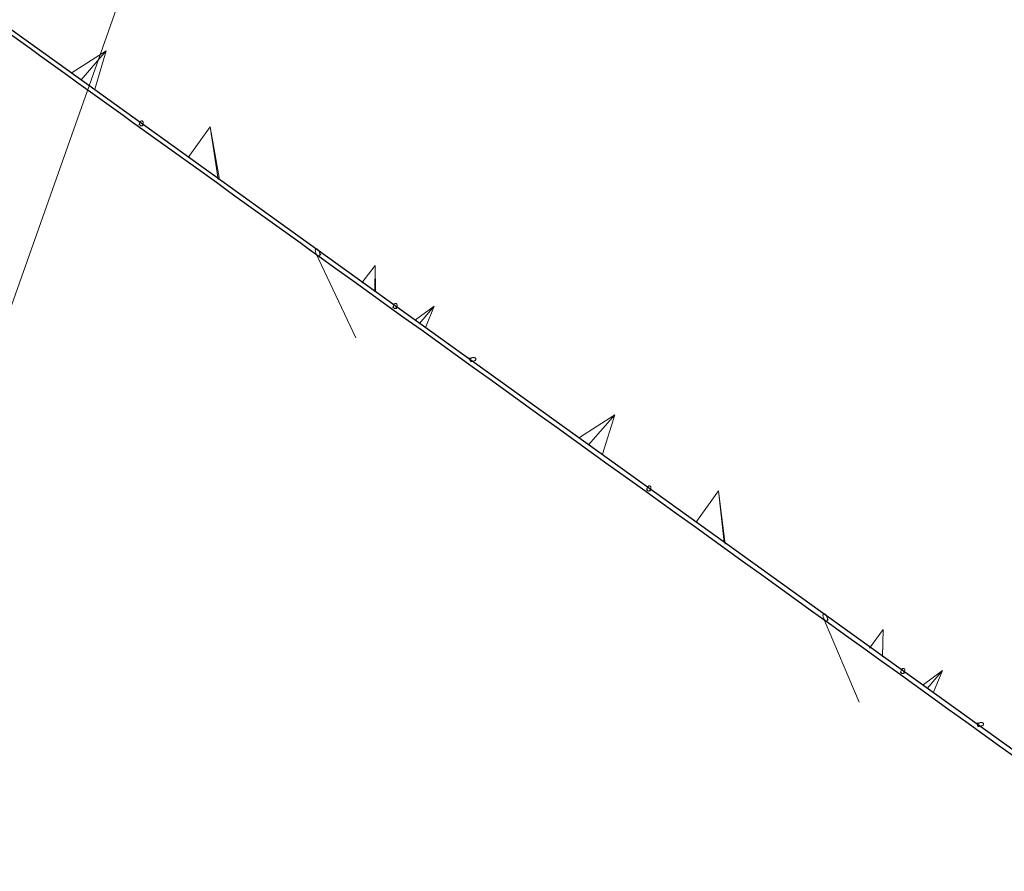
# Model space of a CAD drawing. Header units: millimetres. Extents: x 1512 to 2105, y 794 to 1149.
# Tile 221 of 256: x 1788 to 1804, y 1112 to 1126. Entities that reach past the tile are written whole.
import ezdxf

# ---------------------------------------------------------------- set-up
doc = ezdxf.new("R2010")
doc.units = ezdxf.units.MM
for name, color, linetype, lineweight in [('A-GLAZ-CURT', 52, 'Continuous', 9), ('A-WALL', 113, 'Continuous', 9), ('G-ANNO-SYMB', 111, 'Continuous', 9)]:
    doc.layers.add(name, color=color, linetype=linetype, lineweight=lineweight)

# ---------------------------------------------------------------- blocks, each defined once
blk = doc.blocks.new('Family2 - Family2-157026-اول')
at = {"layer": 'A-GLAZ-CURT'}
for p, q in [((-93.846, 34.571), (-93.859, 34.533)), ((-93.801, 34.515), (-93.789, 34.553)), ((-93.483, 34.332), (-93.164, 34.569)), ((-93.416, 34.273), (-93.164, 34.569)), ((-93.416, 34.273), (-93.164, 34.569)), ((-93.312, 34.214), (-93.164, 34.569)), ((-93.483, 34.332), (-93.488, 34.325)), ((-93.312, 34.214), (-93.321, 34.205)), ((-92.541, 33.708), (-92.61, 33.694)), ((-92.606, 33.691), (-92.565, 33.699)), ((-92.576, 33.639), (-92.529, 33.649))]:
    blk.add_line(p, q, dxfattribs=at)
at = {"layer": 'A-GLAZ-CURT', "lineweight": 18}
for p, q in [((-92.579, 33.688), (-92.584, 33.682)), ((-92.573, 33.694), (-92.579, 33.688)), ((-92.565, 33.699), (-92.573, 33.694)), ((-92.556, 33.704), (-92.565, 33.699)), ((-92.545, 33.707), (-92.555, 33.704)), ((-92.584, 33.681), (-92.586, 33.675)), ((-92.586, 33.675), (-92.586, 33.669)), ((-92.586, 33.669), (-92.584, 33.663)), ((-92.584, 33.663), (-92.58, 33.658)), ((-92.58, 33.657), (-92.574, 33.653)), ((-92.574, 33.653), (-92.566, 33.65)), ((-92.566, 33.65), (-92.557, 33.648)), ((-92.556, 33.648), (-92.547, 33.647)), ((-92.546, 33.647), (-92.536, 33.648))]:
    blk.add_line(p, q, dxfattribs=at)
at = {"layer": 'A-GLAZ-CURT', "lineweight": 18, "flags": 128}
for points in [[(-93.843, 34.58), (-93.847, 34.571), (-93.849, 34.561), (-93.849, 34.551), (-93.848, 34.542), (-93.846, 34.534), (-93.842, 34.528), (-93.837, 34.523), (-93.831, 34.52), (-93.824, 34.519), (-93.817, 34.521), (-93.81, 34.524), (-93.803, 34.53), (-93.797, 34.537), (-93.793, 34.545)], [(-93.793, 34.545), (-93.789, 34.554), (-93.787, 34.564), (-93.786, 34.573), (-93.787, 34.582), (-93.79, 34.59), (-93.794, 34.597), (-93.799, 34.602), (-93.805, 34.604), (-93.812, 34.605), (-93.819, 34.604), (-93.826, 34.6), (-93.833, 34.595), (-93.838, 34.588), (-93.843, 34.58)], [(-92.505, 33.658), (-92.497, 33.663), (-92.491, 33.669), (-92.486, 33.676), (-92.484, 33.682), (-92.484, 33.688), (-92.486, 33.694), (-92.49, 33.7), (-92.497, 33.704), (-92.505, 33.707), (-92.514, 33.709), (-92.524, 33.71), (-92.535, 33.709), (-92.544, 33.707)], [(-92.535, 33.648), (-92.525, 33.65), (-92.514, 33.653), (-92.505, 33.658)]]:
    blk.add_lwpolyline(points, dxfattribs=at)
blk = doc.blocks.new('Family2 - Family2-157029-اول')
at = {"layer": 'A-GLAZ-CURT'}
for p, q in [((-102.237, 40.604), (-102.247, 40.567)), ((-102.189, 40.551), (-102.179, 40.589)), ((-101.873, 40.366), (-101.566, 40.593)), ((-101.805, 40.307), (-101.566, 40.593)), ((-101.805, 40.307), (-101.566, 40.593)), ((-101.703, 40.249), (-101.566, 40.593)), ((-101.873, 40.366), (-101.878, 40.359)), ((-101.703, 40.249), (-101.712, 40.24)), ((-100.93, 39.742), (-101.002, 39.729)), ((-100.997, 39.726), (-100.955, 39.733)), ((-100.965, 39.675), (-100.92, 39.683))]:
    blk.add_line(p, q, dxfattribs=at)
at = {"layer": 'A-GLAZ-CURT', "lineweight": 18}
for p, q in [((-100.973, 39.716), (-100.975, 39.71)), ((-100.975, 39.71), (-100.975, 39.704)), ((-100.969, 39.722), (-100.972, 39.716)), ((-100.963, 39.728), (-100.968, 39.723)), ((-100.955, 39.733), (-100.962, 39.729)), ((-100.974, 39.703), (-100.972, 39.698)), ((-100.972, 39.697), (-100.968, 39.692)), ((-100.968, 39.692), (-100.962, 39.688)), ((-100.961, 39.688), (-100.954, 39.685)), ((-100.953, 39.685), (-100.945, 39.683)), ((-100.944, 39.683), (-100.935, 39.682)), ((-100.934, 39.682), (-100.925, 39.682))]:
    blk.add_line(p, q, dxfattribs=at)
at = {"layer": 'A-GLAZ-CURT', "lineweight": 18, "flags": 128}
for points in [[(-102.233, 40.614), (-102.236, 40.605), (-102.238, 40.596), (-102.239, 40.586), (-102.237, 40.578), (-102.235, 40.57), (-102.231, 40.563), (-102.225, 40.558), (-102.219, 40.555), (-102.213, 40.555), (-102.206, 40.556), (-102.199, 40.559), (-102.192, 40.564), (-102.187, 40.571), (-102.182, 40.579)], [(-102.182, 40.579), (-102.179, 40.588), (-102.177, 40.597), (-102.177, 40.606), (-102.178, 40.615), (-102.181, 40.623), (-102.185, 40.63), (-102.19, 40.634), (-102.196, 40.637), (-102.203, 40.638), (-102.21, 40.637), (-102.216, 40.634), (-102.223, 40.629), (-102.228, 40.622), (-102.233, 40.614)], [(-100.936, 39.741), (-100.946, 39.738), (-100.954, 39.734)], [(-100.895, 39.692), (-100.887, 39.697), (-100.881, 39.703), (-100.877, 39.709), (-100.875, 39.716), (-100.875, 39.722), (-100.878, 39.728), (-100.882, 39.733), (-100.888, 39.738), (-100.896, 39.741), (-100.905, 39.743), (-100.915, 39.744), (-100.926, 39.743), (-100.935, 39.741)], [(-100.924, 39.682), (-100.914, 39.684), (-100.904, 39.688), (-100.895, 39.692)]]:
    blk.add_lwpolyline(points, dxfattribs=at)
blk = doc.blocks.new('Family2 - Family2-157049-اول')
at = {"layer": 'A-GLAZ-CURT'}
for p, q in [((-95.128, 35.434), (-94.539, 34.045)), ((-95.05, 35.403), (-95.073, 35.458)), ((-94.368, 34.941), (-94.144, 35.246)), ((-94.156, 34.805), (-94.144, 35.246)), ((-94.156, 34.805), (-94.144, 35.246)), ((-94.154, 34.794), (-94.144, 35.246)), ((-93.846, 34.571), (-93.859, 34.533)), ((-93.801, 34.515), (-93.789, 34.553))]:
    blk.add_line(p, q, dxfattribs=at)
at = {"layer": 'A-GLAZ-CURT', "lineweight": 18}
for p, q in [((-95.118, 35.415), (-95.112, 35.406)), ((-95.111, 35.405), (-95.104, 35.398)), ((-95.104, 35.397), (-95.097, 35.391)), ((-95.083, 35.385), (-95.077, 35.386)), ((-95.077, 35.386), (-95.072, 35.389)), ((-95.065, 35.432), (-95.068, 35.443)), ((-95.063, 35.42), (-95.065, 35.431)), ((-95.065, 35.401), (-95.063, 35.409)), ((-95.063, 35.41), (-95.063, 35.42))]:
    blk.add_line(p, q, dxfattribs=at)
at = {"layer": 'A-GLAZ-CURT', "lineweight": 18, "flags": 128}
for points in [[(-95.068, 35.443), (-95.072, 35.455), (-95.077, 35.467), (-95.083, 35.478), (-95.09, 35.487), (-95.097, 35.495), (-95.105, 35.501), (-95.112, 35.505), (-95.119, 35.507), (-95.125, 35.506), (-95.13, 35.503), (-95.134, 35.498), (-95.137, 35.491), (-95.138, 35.482), (-95.138, 35.472)], [(-95.138, 35.472), (-95.136, 35.46), (-95.133, 35.449), (-95.129, 35.437), (-95.124, 35.425), (-95.118, 35.415)], [(-95.097, 35.391), (-95.089, 35.387), (-95.083, 35.385)], [(-95.071, 35.389), (-95.067, 35.394), (-95.065, 35.401)], [(-93.843, 34.58), (-93.847, 34.571), (-93.849, 34.561), (-93.849, 34.551), (-93.848, 34.542), (-93.846, 34.534), (-93.842, 34.528), (-93.837, 34.523), (-93.831, 34.52), (-93.824, 34.519), (-93.817, 34.521), (-93.81, 34.524), (-93.803, 34.53), (-93.797, 34.537), (-93.793, 34.545)], [(-93.793, 34.545), (-93.789, 34.554), (-93.787, 34.564), (-93.786, 34.573), (-93.787, 34.582), (-93.79, 34.59), (-93.794, 34.597), (-93.799, 34.602), (-93.805, 34.604), (-93.812, 34.605), (-93.819, 34.604), (-93.826, 34.6), (-93.833, 34.595), (-93.838, 34.588), (-93.843, 34.58)]]:
    blk.add_lwpolyline(points, dxfattribs=at)
blk = doc.blocks.new('Family2 - Family2-157053-اول')
at = {"layer": 'A-GLAZ-CURT'}
for p, q in [((-103.518, 41.467), (-102.859, 40.067)), ((-103.438, 41.44), (-103.463, 41.493)), ((-102.762, 40.979), (-102.54, 41.266)), ((-102.544, 40.828), (-102.54, 41.266)), ((-102.535, 40.832), (-102.54, 41.266)), ((-102.535, 40.832), (-102.54, 41.266)), ((-102.237, 40.604), (-102.247, 40.567)), ((-102.189, 40.551), (-102.179, 40.589))]:
    blk.add_line(p, q, dxfattribs=at)
at = {"layer": 'A-GLAZ-CURT', "lineweight": 18, "flags": 128}
for points in [[(-103.452, 41.454), (-103.454, 41.465), (-103.457, 41.476), (-103.461, 41.488), (-103.466, 41.499), (-103.473, 41.51), (-103.48, 41.519), (-103.487, 41.527), (-103.495, 41.534), (-103.502, 41.538), (-103.509, 41.54), (-103.515, 41.539), (-103.52, 41.537), (-103.525, 41.532), (-103.527, 41.525), (-103.529, 41.516), (-103.529, 41.507)], [(-103.529, 41.507), (-103.527, 41.496), (-103.524, 41.484), (-103.52, 41.473), (-103.514, 41.461), (-103.508, 41.451), (-103.501, 41.441), (-103.494, 41.433), (-103.486, 41.427), (-103.479, 41.423), (-103.472, 41.421)], [(-103.471, 41.421), (-103.466, 41.421), (-103.46, 41.424), (-103.456, 41.429), (-103.453, 41.436), (-103.452, 41.444), (-103.452, 41.454)], [(-102.233, 40.614), (-102.236, 40.605), (-102.238, 40.596), (-102.239, 40.586), (-102.237, 40.578), (-102.235, 40.57), (-102.231, 40.563), (-102.225, 40.558), (-102.219, 40.555), (-102.213, 40.555), (-102.206, 40.556), (-102.199, 40.559), (-102.192, 40.564), (-102.187, 40.571), (-102.182, 40.579)], [(-102.182, 40.579), (-102.179, 40.588), (-102.177, 40.597), (-102.177, 40.606), (-102.178, 40.615), (-102.181, 40.623), (-102.185, 40.63), (-102.19, 40.634), (-102.196, 40.637), (-102.203, 40.638), (-102.21, 40.637), (-102.216, 40.634), (-102.223, 40.629), (-102.228, 40.622), (-102.233, 40.614)]]:
    blk.add_lwpolyline(points, dxfattribs=at)
blk = doc.blocks.new('Family2 - Family2-157028-اول')
at = {"layer": 'A-GLAZ-CURT'}
for p, q in [((-98.042, 37.588), (-98.053, 37.55)), ((-97.995, 37.533), (-97.984, 37.571)), ((-96.867, 37.542), (-97.24, 37.014)), ((-96.867, 37.542), (-96.754, 36.657)), ((-96.867, 37.542), (-96.77, 36.685)), ((-96.867, 37.542), (-96.77, 36.685)), ((-95.128, 35.434), (-94.539, 34.045)), ((-95.05, 35.403), (-95.073, 35.458))]:
    blk.add_line(p, q, dxfattribs=at)
at = {"layer": 'A-GLAZ-CURT', "lineweight": 18}
for p, q in [((-95.124, 35.426), (-95.119, 35.416)), ((-95.118, 35.415), (-95.112, 35.406)), ((-95.112, 35.406), (-95.105, 35.398)), ((-95.104, 35.398), (-95.098, 35.392)), ((-95.097, 35.391), (-95.09, 35.388)), ((-95.09, 35.387), (-95.084, 35.385)), ((-95.083, 35.385), (-95.077, 35.386)), ((-95.077, 35.386), (-95.072, 35.388)), ((-95.072, 35.389), (-95.068, 35.393)), ((-95.068, 35.394), (-95.065, 35.4)), ((-95.065, 35.431), (-95.067, 35.442)), ((-95.063, 35.42), (-95.065, 35.43)), ((-95.065, 35.401), (-95.063, 35.409)), ((-95.063, 35.409), (-95.063, 35.419))]:
    blk.add_line(p, q, dxfattribs=at)
at = {"layer": 'A-GLAZ-CURT', "lineweight": 18, "flags": 128}
for points in [[(-98.038, 37.598), (-98.041, 37.589), (-98.043, 37.579), (-98.044, 37.57), (-98.043, 37.561), (-98.041, 37.553), (-98.037, 37.546), (-98.032, 37.541), (-98.026, 37.538), (-98.019, 37.537), (-98.012, 37.538), (-98.005, 37.541), (-97.998, 37.546), (-97.993, 37.553), (-97.988, 37.561)], [(-97.988, 37.561), (-97.984, 37.57), (-97.982, 37.579), (-97.981, 37.589), (-97.982, 37.598), (-97.985, 37.606), (-97.989, 37.613), (-97.994, 37.618), (-98, 37.621), (-98.007, 37.622), (-98.014, 37.621), (-98.021, 37.618), (-98.027, 37.612), (-98.033, 37.606), (-98.038, 37.598)], [(-95.072, 35.455), (-95.076, 35.465), (-95.082, 35.476), (-95.089, 35.486), (-95.096, 35.494), (-95.104, 35.5), (-95.111, 35.505), (-95.118, 35.507), (-95.124, 35.506), (-95.129, 35.504), (-95.133, 35.499), (-95.136, 35.492), (-95.138, 35.483), (-95.138, 35.473)], [(-95.138, 35.473), (-95.137, 35.462), (-95.134, 35.451), (-95.13, 35.439), (-95.125, 35.427)], [(-95.068, 35.443), (-95.071, 35.453), (-95.072, 35.455)]]:
    blk.add_lwpolyline(points, dxfattribs=at)
blk = doc.blocks.new('Family2 - Family2-157031-اول')
at = {"layer": 'A-GLAZ-CURT'}
for p, q in [((-106.432, 43.621), (-106.441, 43.583)), ((-106.383, 43.569), (-106.373, 43.606)), ((-105.266, 43.557), (-105.63, 43.048)), ((-105.266, 43.557), (-105.134, 42.685)), ((-105.266, 43.557), (-105.113, 42.686)), ((-105.266, 43.557), (-105.113, 42.686)), ((-103.518, 41.467), (-102.859, 40.067)), ((-103.438, 41.44), (-103.463, 41.493))]:
    blk.add_line(p, q, dxfattribs=at)
at = {"layer": 'A-GLAZ-CURT', "lineweight": 18}
for p, q in [((-103.515, 41.462), (-103.509, 41.452)), ((-103.509, 41.451), (-103.502, 41.443)), ((-103.502, 41.442), (-103.495, 41.434)), ((-103.494, 41.434), (-103.487, 41.428)), ((-103.487, 41.427), (-103.48, 41.423)), ((-103.479, 41.423), (-103.473, 41.421)), ((-103.471, 41.421), (-103.467, 41.421)), ((-103.466, 41.421), (-103.461, 41.423)), ((-103.461, 41.424), (-103.457, 41.428)), ((-103.454, 41.464), (-103.456, 41.474)), ((-103.456, 41.428), (-103.454, 41.434)), ((-103.454, 41.435), (-103.452, 41.442)), ((-103.452, 41.453), (-103.453, 41.463)), ((-103.452, 41.443), (-103.452, 41.452))]:
    blk.add_line(p, q, dxfattribs=at)
at = {"layer": 'A-GLAZ-CURT', "lineweight": 18, "flags": 128}
for points in [[(-106.428, 43.632), (-106.431, 43.623), (-106.433, 43.614), (-106.433, 43.605), (-106.432, 43.596), (-106.429, 43.588), (-106.426, 43.582), (-106.42, 43.577), (-106.414, 43.573), (-106.408, 43.572), (-106.401, 43.573), (-106.394, 43.576), (-106.388, 43.581), (-106.382, 43.587), (-106.377, 43.595)], [(-106.377, 43.595), (-106.374, 43.604), (-106.372, 43.613), (-106.372, 43.622), (-106.373, 43.631), (-106.375, 43.639), (-106.379, 43.646), (-106.385, 43.651), (-106.391, 43.654), (-106.397, 43.655), (-106.404, 43.654), (-106.411, 43.651), (-106.417, 43.646), (-106.423, 43.64), (-106.428, 43.632)], [(-103.461, 41.488), (-103.465, 41.497), (-103.472, 41.508), (-103.479, 41.518), (-103.486, 41.526), (-103.493, 41.533), (-103.501, 41.537), (-103.508, 41.539), (-103.514, 41.539), (-103.52, 41.537), (-103.524, 41.533), (-103.527, 41.526), (-103.529, 41.518), (-103.529, 41.508)], [(-103.529, 41.508), (-103.527, 41.498), (-103.525, 41.486), (-103.521, 41.475), (-103.515, 41.463)], [(-103.456, 41.475), (-103.46, 41.486), (-103.461, 41.487)]]:
    blk.add_lwpolyline(points, dxfattribs=at)
blk = doc.blocks.new('Family2 - Family2-157047-اول')
at = {"layer": 'A-GLAZ-CURT'}
for p, q in [((-92.541, 33.708), (-92.61, 33.694)), ((-92.606, 33.691), (-92.564, 33.7)), ((-92.576, 33.639), (-92.529, 33.649)), ((-90.17, 32.774), (-90.773, 32.387)), ((-90.17, 32.774), (-90.627, 32.267)), ((-90.17, 32.774), (-90.627, 32.267)), ((-90.17, 32.774), (-90.395, 32.111)), ((-90.782, 32.379), (-90.773, 32.387)), ((-90.4, 32.104), (-90.395, 32.111)), ((-89.651, 31.555), (-89.665, 31.516)), ((-89.608, 31.497), (-89.595, 31.536))]:
    blk.add_line(p, q, dxfattribs=at)
at = {"layer": 'A-GLAZ-CURT', "lineweight": 18, "flags": 128}
for points in [[(-92.564, 33.7), (-92.572, 33.694), (-92.579, 33.689), (-92.583, 33.682), (-92.586, 33.676), (-92.586, 33.669), (-92.584, 33.663), (-92.58, 33.658), (-92.574, 33.654), (-92.567, 33.65), (-92.557, 33.648), (-92.547, 33.647), (-92.537, 33.648), (-92.526, 33.65), (-92.516, 33.653), (-92.506, 33.657)], [(-92.506, 33.657), (-92.498, 33.663), (-92.491, 33.668), (-92.487, 33.675), (-92.484, 33.681), (-92.484, 33.688), (-92.486, 33.694), (-92.49, 33.699), (-92.496, 33.704), (-92.504, 33.707), (-92.513, 33.709), (-92.523, 33.71), (-92.534, 33.709), (-92.544, 33.707), (-92.555, 33.704), (-92.564, 33.7)], [(-89.598, 31.527), (-89.594, 31.536), (-89.592, 31.546), (-89.591, 31.556), (-89.592, 31.565), (-89.594, 31.573), (-89.598, 31.58), (-89.603, 31.585), (-89.609, 31.588), (-89.616, 31.589), (-89.623, 31.587), (-89.63, 31.584), (-89.637, 31.579), (-89.643, 31.572), (-89.648, 31.563)], [(-89.648, 31.563), (-89.652, 31.554), (-89.654, 31.544), (-89.655, 31.535), (-89.654, 31.526), (-89.652, 31.517), (-89.648, 31.511), (-89.643, 31.506), (-89.637, 31.503), (-89.63, 31.502), (-89.623, 31.503), (-89.616, 31.506), (-89.609, 31.512), (-89.603, 31.519), (-89.598, 31.527)]]:
    blk.add_lwpolyline(points, dxfattribs=at)
blk = doc.blocks.new('Family2 - Family2-157051-اول')
at = {"layer": 'A-GLAZ-CURT'}
for p, q in [((-100.93, 39.742), (-101.002, 39.729)), ((-100.998, 39.726), (-100.954, 39.734)), ((-100.965, 39.675), (-100.92, 39.683)), ((-98.577, 38.794), (-99.161, 38.42)), ((-98.577, 38.794), (-99.014, 38.3)), ((-98.577, 38.794), (-99.014, 38.3)), ((-98.577, 38.794), (-98.784, 38.145)), ((-99.17, 38.411), (-99.161, 38.42)), ((-98.789, 38.138), (-98.784, 38.145)), ((-98.042, 37.588), (-98.053, 37.55)), ((-97.995, 37.533), (-97.984, 37.571))]:
    blk.add_line(p, q, dxfattribs=at)
at = {"layer": 'A-GLAZ-CURT', "lineweight": 18}
for p, q in [((-100.972, 39.716), (-100.975, 39.71)), ((-100.975, 39.71), (-100.975, 39.704)), ((-100.968, 39.723), (-100.972, 39.717)), ((-100.962, 39.729), (-100.968, 39.723)), ((-100.954, 39.734), (-100.962, 39.729)), ((-100.945, 39.738), (-100.954, 39.734)), ((-100.936, 39.741), (-100.945, 39.738)), ((-100.975, 39.704), (-100.973, 39.698)), ((-100.962, 39.688), (-100.955, 39.685)), ((-100.935, 39.682), (-100.925, 39.682))]:
    blk.add_line(p, q, dxfattribs=at)
at = {"layer": 'A-GLAZ-CURT', "lineweight": 18, "flags": 128}
for points in [[(-100.896, 39.691), (-100.888, 39.696), (-100.882, 39.702), (-100.877, 39.709), (-100.875, 39.715), (-100.875, 39.721), (-100.877, 39.727), (-100.881, 39.733), (-100.887, 39.737), (-100.895, 39.74), (-100.904, 39.743), (-100.914, 39.744), (-100.924, 39.743), (-100.935, 39.741)], [(-100.972, 39.698), (-100.968, 39.693), (-100.962, 39.688)], [(-100.954, 39.685), (-100.945, 39.683), (-100.936, 39.682)], [(-100.924, 39.682), (-100.915, 39.684), (-100.905, 39.687), (-100.896, 39.691)], [(-98.038, 37.598), (-98.041, 37.589), (-98.043, 37.579), (-98.044, 37.57), (-98.043, 37.561), (-98.041, 37.553), (-98.037, 37.546), (-98.032, 37.541), (-98.026, 37.538), (-98.019, 37.537), (-98.012, 37.538), (-98.005, 37.541), (-97.998, 37.546), (-97.993, 37.553), (-97.988, 37.561)], [(-97.988, 37.561), (-97.984, 37.57), (-97.982, 37.579), (-97.981, 37.589), (-97.982, 37.598), (-97.985, 37.606), (-97.989, 37.613), (-97.994, 37.618), (-98, 37.621), (-98.007, 37.622), (-98.014, 37.621), (-98.021, 37.618), (-98.027, 37.612), (-98.033, 37.606), (-98.038, 37.598)]]:
    blk.add_lwpolyline(points, dxfattribs=at)
blk = doc.blocks.new('Family2 - Family2-157055-اول')
at = {"layer": 'A-GLAZ-CURT'}
for p, q in [((-109.319, 45.777), (-109.395, 45.766)), ((-109.389, 45.762), (-109.344, 45.768)), ((-109.355, 45.711), (-109.31, 45.717)), ((-106.984, 44.815), (-107.548, 44.453)), ((-106.984, 44.815), (-107.401, 44.332)), ((-106.984, 44.815), (-107.401, 44.332)), ((-106.984, 44.815), (-107.174, 44.179)), ((-107.557, 44.444), (-107.548, 44.453)), ((-107.179, 44.172), (-107.174, 44.179)), ((-106.432, 43.621), (-106.441, 43.583)), ((-106.383, 43.569), (-106.373, 43.606))]:
    blk.add_line(p, q, dxfattribs=at)
at = {"layer": 'A-GLAZ-CURT', "lineweight": 18}
for p, q in [((-109.361, 45.751), (-109.363, 45.745)), ((-109.363, 45.745), (-109.363, 45.739)), ((-109.363, 45.738), (-109.361, 45.733)), ((-109.357, 45.757), (-109.361, 45.751)), ((-109.36, 45.733), (-109.356, 45.728)), ((-109.352, 45.763), (-109.357, 45.758)), ((-109.344, 45.768), (-109.351, 45.763)), ((-109.336, 45.772), (-109.344, 45.768)), ((-109.326, 45.775), (-109.335, 45.772)), ((-109.356, 45.727), (-109.35, 45.723)), ((-109.35, 45.723), (-109.342, 45.72)), ((-109.342, 45.719), (-109.334, 45.717)), ((-109.333, 45.717), (-109.324, 45.716)), ((-109.323, 45.716), (-109.314, 45.717))]:
    blk.add_line(p, q, dxfattribs=at)
at = {"layer": 'A-GLAZ-CURT', "lineweight": 18, "flags": 128}
for points in [[(-109.285, 45.725), (-109.278, 45.73), (-109.272, 45.736), (-109.268, 45.742), (-109.266, 45.749), (-109.266, 45.755), (-109.269, 45.761), (-109.273, 45.766), (-109.279, 45.771), (-109.287, 45.774), (-109.296, 45.776), (-109.305, 45.777), (-109.315, 45.777), (-109.326, 45.775)], [(-109.312, 45.717), (-109.304, 45.718), (-109.294, 45.721), (-109.285, 45.725)], [(-106.428, 43.632), (-106.431, 43.623), (-106.433, 43.614), (-106.433, 43.605), (-106.432, 43.596), (-106.429, 43.588), (-106.426, 43.582), (-106.42, 43.577), (-106.414, 43.573), (-106.408, 43.572), (-106.401, 43.573), (-106.394, 43.576), (-106.388, 43.581), (-106.382, 43.587), (-106.377, 43.595)], [(-106.377, 43.595), (-106.374, 43.604), (-106.372, 43.613), (-106.372, 43.622), (-106.373, 43.631), (-106.375, 43.639), (-106.379, 43.646), (-106.385, 43.651), (-106.391, 43.654), (-106.397, 43.655), (-106.404, 43.654), (-106.411, 43.651), (-106.417, 43.646), (-106.423, 43.64), (-106.428, 43.632)]]:
    blk.add_lwpolyline(points, dxfattribs=at)

msp = doc.modelspace()

# ---------------------------------------------------------------- linework, layer by layer
at = {"layer": 'A-WALL', "lineweight": 25, "flags": 128}
msp.add_lwpolyline([(1806.329, 1112.426), (1804.906, 1113.45), (1799.313, 1117.472), (1793.72, 1121.495), (1788.127, 1125.518), (1786.602, 1126.614)], dxfattribs=at)
at = {"layer": 'A-WALL', "lineweight": 25}
msp.add_open_spline([(1760.314, 1145.449), (1767.744, 1140.103), (1778.458, 1132.393), (1789.172, 1124.683), (1792.456, 1122.32)], degree=3, knots=[0, 0, 0, 0, 0.4444444, 0.6409021, 0.6409021, 0.6409021, 0.6409021], dxfattribs=at)
msp.add_open_spline([(1792.457, 1122.319), (1798.46, 1117.999), (1804.463, 1113.68), (1810.466, 1109.36)], degree=3, dxfattribs=at)
at = {"layer": 'G-ANNO-SYMB', "color": 1}
msp.add_line((1791.302, 1132.598), (1759.052, 1041.502), dxfattribs=at)

# ---------------------------------------------------------------- block references
at = {"layer": 'A-GLAZ-CURT'}
for name in ['Family2 - Family2-157055-اول', 'Family2 - Family2-157031-اول', 'Family2 - Family2-157053-اول', 'Family2 - Family2-157029-اول', 'Family2 - Family2-157051-اول', 'Family2 - Family2-157028-اول', 'Family2 - Family2-157049-اول', 'Family2 - Family2-157026-اول', 'Family2 - Family2-157047-اول']:
    msp.add_blockref(name, (1895.927, 1080.899), dxfattribs=at)

doc.saveas('drawing.dxf')
